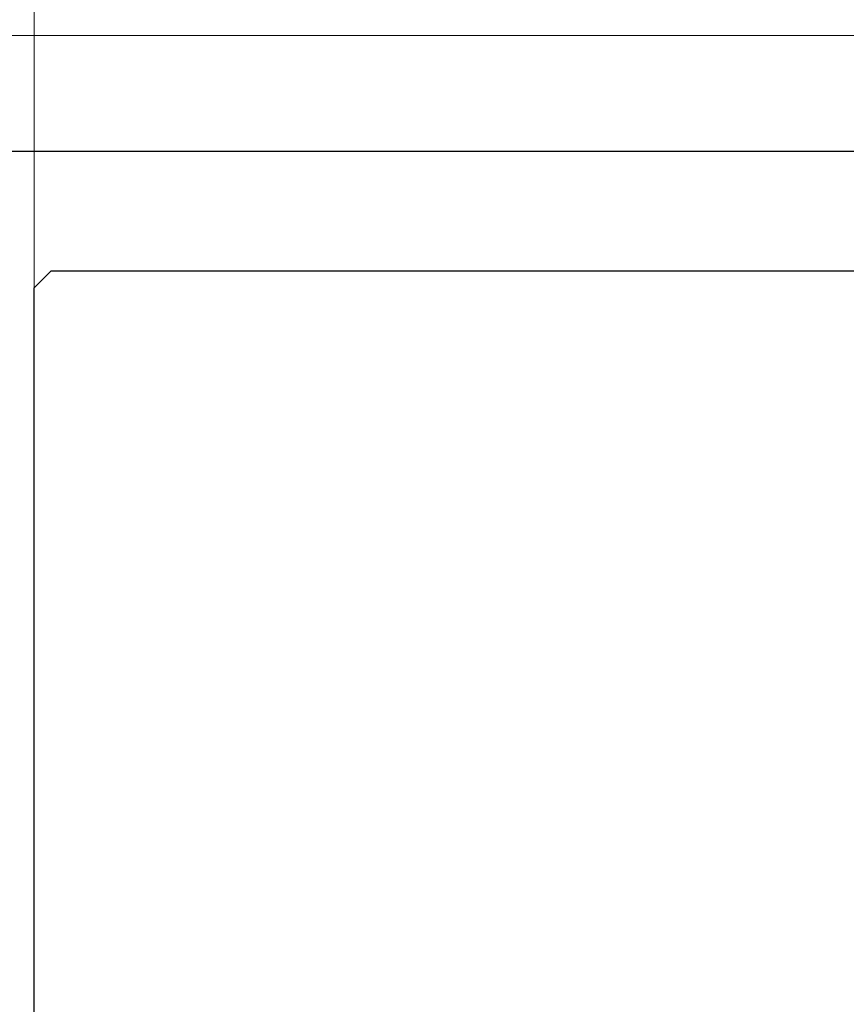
# Model space of a CAD drawing. Extents: x 4615668 to 9294084, y 5325188 to 10688993.
# Tile 102 of 256: x 4635737.51 to 4635738.96, y 5331665.27 to 5331667. Entities that reach past the tile are written whole.
import ezdxf
from ezdxf import colors
from ezdxf.entities.mleader import LeaderData, LeaderLine
from ezdxf.math import Vec2, Vec3

# ---------------------------------------------------------------- set-up
doc = ezdxf.new("R2010")
doc.units = 0
doc.header["$MEASUREMENT"] = 0
doc.layers.add('A_wymiary', color=152, linetype='Continuous', lineweight=5)
doc.layers.add('Wymiat 100', color=251, linetype='Continuous', lineweight=5)
for name, color, linetype in [('CrossSectionsProfils', 7, 'Continuous'), ('OPIS', 7, 'Continuous'), ('STOLARKA', 4, 'Continuous')]:
    doc.layers.add(name, color=color, linetype=linetype)
doc.styles.get("Standard").update_dxf_attribs({"font": 'txt.shx'})

# ---------------------------------------------------------------- blocks, each defined once
blk = doc.blocks.new('K43_2153_X', base_point=(858.06159, 1427.40338))
at = {"layer": 'CrossSectionsProfils', "flags": 128}
for points in [[(856.05942, 1420.90338), (856.05942, 1413.40349), (854.05942, 1413.40349), (854.05942, 1414.40349), (853.05942, 1414.40349), (853.05942, 1410.90326), (853.55942, 1410.40326), (854.05942, 1410.40326), (854.05942, 1411.90349), (856.05942, 1411.90349), (856.05942, 1408.15349), (856.30942, 1407.90349), (856.05942, 1407.65349), (856.05942, 1403.90349), (854.05942, 1403.90349), (854.05942, 1405.40326), (853.55942, 1405.40326), (853.05942, 1404.90326), (853.05942, 1402.70317), (853.35942, 1402.40317), (942.05942, 1402.40317)], [(933.85942, 1450.30358), (858.35942, 1450.30358), (858.05942, 1450.00358), (858.05942, 1404.80317), (858.35942, 1404.50317), (933.85942, 1404.50317)]]:
    blk.add_lwpolyline(points, dxfattribs=at)
blk = doc.blocks.new('G$CA57B7548')
at = {"layer": 'A_wymiary', "ltscale": 40}
for points in [[(8.4998, 678.9895), (6.4998, 678.9895), (6.4998, 45.9895), (8.4998, 45.9895)], [(8.4998, 45.9895), (16.9998, 45.9895), (16.9998, 678.9895), (8.4998, 678.9895)]]:
    blk.add_lwpolyline(points, close=True, dxfattribs=at)
at = {"layer": 'CrossSectionsProfils', "xscale": -0.1, "yscale": 0.1, "zscale": 0.1, "rotation": 180}
blk.add_blockref('K43_2153_X', (8.5, 48.4895), dxfattribs=at)

msp = doc.modelspace()

# ---------------------------------------------------------------- linework, layer by layer
at = {"layer": 'STOLARKA', "color": 5, "lineweight": 0}
msp.add_lwpolyline([(4635737.03, 5331666.9711), (4635737.03, 5331660.9711), (4635751.03, 5331660.9711), (4635751.03, 5331666.9711)], close=True, dxfattribs=at)

# ---------------------------------------------------------------- block references
at = {"layer": 'Wymiat 100', "color": 5, "lineweight": 0, "ltscale": 40}
msp.add_blockref('G$CA57B7548', (4635729.0339, 5331615.7782), dxfattribs=at)

# ---------------------------------------------------------------- leaders
at = {"layer": 'A_wymiary', "ltscale": 40}
ml = msp.add_multileader_mtext('Standard', dxfattribs=at)
ml.set_content('{\\C146;\\c9000464;kątownik alu. 25x25\\P RAL kolor fasady}', color=4)
ml.set_leader_properties()
ml.build(insert=Vec2(0, 0))
ml.multileader.update_dxf_attribs({"text_right_attachment_type": 6, "dogleg_length": 0.036, "arrow_head_size": 0.018})
ctx = ml.context
ctx.base_point, ctx.char_height, ctx.arrow_head_size, ctx.landing_gap_size, ctx.plane_origin = Vec3(4635757.8222, 5331693.2776), 10, 0.018, 0.009, Vec3(4635861.8335, 5331692.3168)
ctx.right_attachment, ctx.text_align_type = 6, 2
notes = []
notes.append((ctx, [(0, (1, 1, 0), (4635757.7862, 5331693.2776), (1, 0), 0.036, [(0, [(4635745.9788, 5331661.3348)], 0, [])])]))
ctx.mtext.insert, ctx.mtext.width, ctx.mtext.defined_height, ctx.mtext.alignment, ctx.mtext.flow_direction = Vec3(4635926.1646, 5331699.9443), 1666.432067, 407.4804, 3, 5
at = {"layer": 'OPIS', "lineweight": 5, "ltscale": 0.7}
ml = msp.add_multileader_mtext('Standard', dxfattribs=at)
ml.set_content('obróbka alu surowa', color=4)
ml.set_leader_properties()
ml.build(insert=Vec2(0, 0))
ml.multileader.update_dxf_attribs({"text_left_attachment_type": 6, "text_right_attachment_type": 6, "dogleg_length": 1, "arrow_head_size": 1.5})
ctx = ml.context
ctx.base_point, ctx.char_height, ctx.arrow_head_size, ctx.landing_gap_size, ctx.plane_origin = Vec3(4635760.0802, 5331685.8115), 2, 1.5, 0.144, Vec3(4635573.5848, 5331642.0181)
ctx.left_attachment, ctx.right_attachment, ctx.text_align_type = 6, 6, 2
notes.append((ctx, [(0, (1, 1, 0), (4635759.0802, 5331685.8115), (1, 0), 1, [(0, [(4635749.6366, 5331658.7772)], 0, [])])]))
ctx.mtext.insert, ctx.mtext.width, ctx.mtext.defined_height, ctx.mtext.alignment, ctx.mtext.flow_direction = Vec3(4635794.5575, 5331688.2115), 1666.432067, 407.4804, 3, 5
ml = msp.add_multileader_mtext('Standard', dxfattribs=at)
ml.set_content('kotwa FBN M12/30', color=4)
ml.set_leader_properties()
ml.build(insert=Vec2(0, 0))
ml.multileader.update_dxf_attribs({"text_left_attachment_type": 6, "text_right_attachment_type": 6, "dogleg_length": 1, "arrow_head_size": 1.5})
ctx = ml.context
ctx.base_point, ctx.char_height, ctx.arrow_head_size, ctx.landing_gap_size, ctx.plane_origin = Vec3(4635770.7017, 5331668.252), 2, 1.5, 0.144, Vec3(4635578.915, 5331642.4089)
ctx.left_attachment, ctx.right_attachment, ctx.text_align_type = 6, 6, 2
notes.append((ctx, [(0, (1, 1, 0), (4635769.7017, 5331668.252), (1, 0), 1, [(0, [(4635748.3478, 5331636.2772)], 0, [])])]))
ctx.mtext.insert, ctx.mtext.width, ctx.mtext.defined_height, ctx.mtext.alignment, ctx.mtext.flow_direction = Vec3(4635801.179, 5331670.652), 1666.432067, 407.4804, 3, 5
for ctx, leaders in notes:
    for number, flags, end, landing, length, lines in leaders:
        leader = LeaderData()
        leader.index, (leader.has_last_leader_line, leader.has_dogleg_vector, leader.attachment_direction) = number, flags
        leader.last_leader_point, leader.dogleg_vector, leader.dogleg_length = Vec3(end), Vec3(landing), length
        for number, points, colour, breaks in lines:
            line = LeaderLine()
            line.index, line.vertices, line.color, line.breaks = number, Vec3.list(points), colors.encode_raw_color(colour), breaks
            leader.lines.append(line)
        ctx.leaders.append(leader)

doc.saveas('drawing.dxf')
